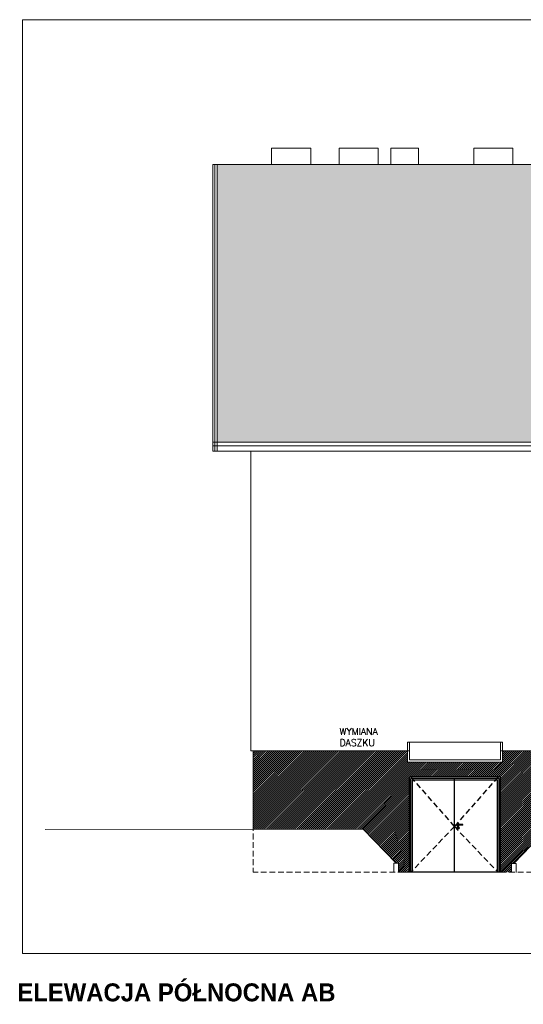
# Model space of a CAD drawing. Header units: millimetres. Extents: x -82287 to 177822, y -399756 to 0.
# Tile 58 of 228: x 75404 to 76525, y -241890 to -239700. Entities that reach past the tile are written whole.
import ezdxf
from ezdxf.enums import TextEntityAlignment as Align

# ---------------------------------------------------------------- set-up
doc = ezdxf.new("R2010")
doc.units = ezdxf.units.MM
doc.header["$MEASUREMENT"] = 0
for name, pattern in [('SUŁOSZOWA - PB 21 03$0$CENTER', [0.6, 0.375, -0.075, 0.075, -0.075]), ('SUŁOSZOWA - PB 21 03$0$DASHED', [19.05, 12.7, -6.35]), ('SUŁOSZOWA - PB 21 03$0$HIDDEN', [9.525, 6.35, -3.175])]:
    doc.linetypes.add(name, pattern=pattern)
doc.layers.add('FL_XREF', color=252, linetype='Continuous')
for name, color, linetype, lineweight in [('SUŁOSZOWA - PB 21 03$0$! opisy okien elewacja', 251, 'Continuous', 0), ('SUŁOSZOWA - PB 21 03$0$!! 0_ Istn-sciany', 251, 'Continuous', 0), ('SUŁOSZOWA - PB 21 03$0$!! 0_ Opis', 251, 'Continuous', 0), ('SUŁOSZOWA - PB 21 03$0$!! 0_ WIDOK ELEWACJA', 251, 'Continuous', 0), ('SUŁOSZOWA - PB 21 03$0$!! 0_Istn-cienka', 251, 'Continuous', 0), ('SUŁOSZOWA - PB 21 03$0$!! 0_Istn-drzwi', 251, 'Continuous', 0), ('SUŁOSZOWA - PB 21 03$0$!! 0_Opis_pom', 251, 'Continuous', 0), ('SUŁOSZOWA - PB 21 03$0$!! 1_Hatch dach', 251, 'Continuous', 0), ('SUŁOSZOWA - PB 21 03$0$!! 1_OPIS POM NOWE', 251, 'Continuous', 0), ('SUŁOSZOWA - PB 21 03$0$!! 2_ELEWACJA COKÓŁ', 251, 'Continuous', 0)]:
    doc.layers.add(name, color=color, linetype=linetype, lineweight=lineweight)
doc.styles.add('SUŁOSZOWA - PB 21 03$0$ARIAL', font='tahoma.ttf')
doc.styles.add('SUŁOSZOWA - PB 21 03$0$STYLE10', font='arialbd.ttf')
doc.styles.add('SUŁOSZOWA - PB 21 03$0$TXT', font='simplex.shx')

# ---------------------------------------------------------------- blocks, each defined once
blk = doc.blocks.new('SUŁOSZOWA - PB 21 03')
at = {"layer": 'SUŁOSZOWA - PB 21 03$0$!! 1_Hatch dach', "true_color": 0x990000}
h = blk.add_hatch(dxfattribs=at)
h.set_pattern_fill('AR-B88', color=14, scale=0.1, angle=180)
h.set_pattern_definition([(180, (0, 0), (-2e-15, -20.32), []), (270, (0, 0), (10.16, -20.32), [20.32, -20.32])])
h.paths.add_polyline_path([(79303.25991, -240678.10128), (79303.25991, -240692.3069), (82067.25991, -240692.3069), (82067.25991, -240075.35053), (75781.25991, -240075.35053), (75781.25991, -240692.3069), (77951.25991, -240692.3069), (77951.25991, -240956.71813), (78244.25991, -240956.71813), (78244.25991, -240712.9393), (78174.25991, -240712.9393), (78174.25991, -240700.9507), (78159.25991, -240700.9507), (78159.25991, -240678.10128), (78731.25991, -240174.74128)])
h.paths.add_polyline_path([(79511.5687, -240357.88689), (79646.87991, -240472.3322), (79630.73536, -240491.42025), (79392.40203, -240491.42025), (79376.25749, -240472.3322)], flags=16)
h.paths.add_polyline_path([(79511.5687, -240390.62989), (79630.73536, -240491.42025), (79392.40203, -240491.42025)], flags=0)
h.paths.add_polyline_path([(79511.5687, -240394.55905), (79622.54287, -240488.42025), (79400.59453, -240488.42025)], flags=0)
h.paths.add_polyline_path([(79795.42415, -240472.3322), (79930.73536, -240357.88689), (80066.04658, -240472.3322), (80049.90203, -240491.42025), (79811.5687, -240491.42025)], flags=16)
h.paths.add_polyline_path([(79811.5687, -240491.42025), (79930.73536, -240390.62989), (80049.90203, -240491.42025)], flags=0)
h.paths.add_polyline_path([(79819.7612, -240488.42025), (79930.73536, -240394.55905), (80041.70953, -240488.42025)], flags=0)
h.paths.add_polyline_path([(80214.59082, -240472.3322), (80349.90203, -240357.88689), (80485.21324, -240472.3322), (80469.0687, -240491.42025), (80230.73536, -240491.42025)], flags=16)
h.paths.add_polyline_path([(80230.73536, -240491.42025), (80349.90203, -240390.62989), (80469.0687, -240491.42025)], flags=0)
h.paths.add_polyline_path([(80238.92786, -240488.42025), (80349.90203, -240394.55905), (80460.8762, -240488.42025)], flags=0)
h.paths.add_polyline_path([(78086.26233, -240472.3322), (78070.11779, -240491.42025), (77831.78445, -240491.42025), (77815.63991, -240472.3322), (77950.95112, -240357.88689)], flags=16)
h.paths.add_polyline_path([(78070.11779, -240491.42025), (77831.78445, -240491.42025), (77950.95112, -240390.62989)], flags=0)
h.paths.add_polyline_path([(78061.92529, -240488.42025), (77839.97695, -240488.42025), (77950.95112, -240394.55905)], flags=0)
h.paths.add_polyline_path([(80790.64743, -240472.3322), (80925.95864, -240357.88689), (81061.26985, -240472.3322), (81045.1253, -240491.42025), (81035.1253, -240491.42025), (81035.1253, -240630.79109), (80816.79197, -240630.79109), (80816.79197, -240491.42025), (80806.79197, -240491.42025)], flags=16)
h.paths.add_polyline_path([(80840.95864, -240501.79109), (81010.95864, -240501.79109), (81010.95864, -240620.79109), (80840.95864, -240620.79109)], flags=0)
h.paths.add_polyline_path([(80847.95864, -240508.79109), (80923.45864, -240508.79109), (80923.45864, -240613.79109), (80847.95864, -240613.79109)], flags=0)
h.paths.add_polyline_path([(80849.95864, -240510.25065), (80850.69918, -240510.79109), (80884.98959, -240510.79109), (80885.70864, -240508.79109), (80886.42769, -240510.79109), (80921.26817, -240510.79109), (80921.26817, -240607.69839), (80922.73959, -240611.79109), (80850.80561, -240611.79109), (80847.95864, -240613.79109), (80849.95864, -240608.22818)], flags=0)
h.paths.add_polyline_path([(77667.09567, -240472.3322), (77650.95112, -240491.42025), (77412.61779, -240491.42025), (77396.47324, -240472.3322), (77531.78445, -240357.88689)], flags=16)
h.paths.add_polyline_path([(80928.45864, -240508.79109), (81003.95864, -240508.79109), (81003.95864, -240613.79109), (80928.45864, -240613.79109)], flags=0)
h.paths.add_polyline_path([(80930.64911, -240510.79109), (80965.48959, -240510.79109), (80966.20864, -240508.79109), (80966.92769, -240510.79109), (81001.21809, -240510.79109), (81001.95864, -240510.25065), (81001.95864, -240608.22818), (81003.95864, -240613.79109), (81001.11167, -240611.79109), (80929.17769, -240611.79109), (80930.64911, -240607.69839)], flags=0)
h.paths.add_polyline_path([(77650.95112, -240491.42025), (77412.61779, -240491.42025), (77531.78445, -240390.62989)], flags=0)
h.paths.add_polyline_path([(77642.75862, -240488.42025), (77420.81029, -240488.42025), (77531.78445, -240394.55905)], flags=0)
h.paths.add_polyline_path([(81090.64743, -240472.3322), (81225.95864, -240357.88689), (81361.26985, -240472.3322), (81345.1253, -240491.42025), (81335.1253, -240491.42025), (81335.1253, -240630.79109), (81116.79197, -240630.79109), (81116.79197, -240491.42025), (81106.79197, -240491.42025)], flags=16)
h.paths.add_polyline_path([(81140.95864, -240501.79109), (81310.95864, -240501.79109), (81310.95864, -240620.79109), (81140.95864, -240620.79109)], flags=0)
h.paths.add_polyline_path([(81147.95864, -240508.79109), (81223.45864, -240508.79109), (81223.45864, -240613.79109), (81147.95864, -240613.79109)], flags=0)
h.paths.add_polyline_path([(81149.95864, -240510.25065), (81150.69918, -240510.79109), (81184.98959, -240510.79109), (81185.70864, -240508.79109), (81186.42769, -240510.79109), (81221.26817, -240510.79109), (81221.26817, -240607.69839), (81222.73959, -240611.79109), (81150.80561, -240611.79109), (81147.95864, -240613.79109), (81149.95864, -240608.22818)], flags=0)
h.paths.add_polyline_path([(81228.45864, -240508.79109), (81303.95864, -240508.79109), (81303.95864, -240613.79109), (81228.45864, -240613.79109)], flags=0)
h.paths.add_polyline_path([(81230.64911, -240510.79109), (81265.48959, -240510.79109), (81266.20864, -240508.79109), (81266.92769, -240510.79109), (81301.21809, -240510.79109), (81301.95864, -240510.25065), (81301.95864, -240608.22818), (81303.95864, -240613.79109), (81301.11167, -240611.79109), (81229.17769, -240611.79109), (81230.64911, -240607.69839)], flags=0)
h.paths.add_polyline_path([(77247.929, -240472.3322), (77231.78445, -240491.42025), (76993.45112, -240491.42025), (76977.30658, -240472.3322), (77112.61779, -240357.88689)], flags=16)
h.paths.add_polyline_path([(77231.78445, -240491.42025), (76993.45112, -240491.42025), (77112.61779, -240390.62989)], flags=0)
h.paths.add_polyline_path([(77223.59196, -240488.42025), (77001.64362, -240488.42025), (77112.61779, -240394.55905)], flags=0)
h.paths.add_polyline_path([(81390.64743, -240472.3322), (81525.95864, -240357.88689), (81661.26985, -240472.3322), (81645.1253, -240491.42025), (81635.1253, -240491.42025), (81635.1253, -240630.79109), (81416.79197, -240630.79109), (81416.79197, -240491.42025), (81406.79197, -240491.42025)], flags=16)
h.paths.add_polyline_path([(81440.95864, -240501.79109), (81610.95864, -240501.79109), (81610.95864, -240620.79109), (81440.95864, -240620.79109)], flags=0)
h.paths.add_polyline_path([(81447.95864, -240508.79109), (81523.45864, -240508.79109), (81523.45864, -240613.79109), (81447.95864, -240613.79109)], flags=0)
h.paths.add_polyline_path([(81449.95864, -240510.25065), (81450.69918, -240510.79109), (81484.98959, -240510.79109), (81485.70864, -240508.79109), (81486.42769, -240510.79109), (81521.26817, -240510.79109), (81521.26817, -240607.69839), (81522.73959, -240611.79109), (81450.80561, -240611.79109), (81447.95864, -240613.79109), (81449.95864, -240608.22818)], flags=0)
h.paths.add_polyline_path([(81528.45864, -240508.79109), (81603.95864, -240508.79109), (81603.95864, -240613.79109), (81528.45864, -240613.79109)], flags=0)
h.paths.add_polyline_path([(81530.64911, -240510.79109), (81565.48959, -240510.79109), (81566.20864, -240508.79109), (81566.92769, -240510.79109), (81601.21809, -240510.79109), (81601.95864, -240510.25065), (81601.95864, -240608.22818), (81603.95864, -240613.79109), (81601.11167, -240611.79109), (81529.17769, -240611.79109), (81530.64911, -240607.69839)], flags=0)
h.paths.add_polyline_path([(81699.9487, -240472.3322), (81835.25991, -240357.88689), (81970.57112, -240472.3322), (81954.42658, -240491.42025), (81944.42658, -240491.42025), (81944.42658, -240630.79109), (81726.09324, -240630.79109), (81726.09324, -240491.42025), (81716.09324, -240491.42025)], flags=16)
h.paths.add_polyline_path([(81750.25991, -240501.79109), (81920.25991, -240501.79109), (81920.25991, -240620.79109), (81750.25991, -240620.79109)], flags=0)
h.paths.add_polyline_path([(81757.25991, -240508.79109), (81832.75991, -240508.79109), (81832.75991, -240613.79109), (81757.25991, -240613.79109)], flags=0)
h.paths.add_polyline_path([(81759.25991, -240510.25065), (81760.00045, -240510.79109), (81794.29086, -240510.79109), (81795.00991, -240508.79109), (81795.72896, -240510.79109), (81830.56944, -240510.79109), (81830.56944, -240607.69839), (81832.04086, -240611.79109), (81760.10688, -240611.79109), (81757.25991, -240613.79109), (81759.25991, -240608.22818)], flags=0)
h.paths.add_polyline_path([(81837.75991, -240508.79109), (81913.25991, -240508.79109), (81913.25991, -240613.79109), (81837.75991, -240613.79109)], flags=0)
h.paths.add_polyline_path([(81839.95038, -240510.79109), (81874.79086, -240510.79109), (81875.50991, -240508.79109), (81876.22896, -240510.79109), (81910.51937, -240510.79109), (81911.25991, -240510.25065), (81911.25991, -240608.22818), (81913.25991, -240613.79109), (81910.41294, -240611.79109), (81838.47896, -240611.79109), (81839.95038, -240607.69839)], flags=0)
h.paths.add_polyline_path([(81829.08766, -240610.63146), (81881.11147, -240610.63146), (81881.11147, -240603.13146), (81829.08766, -240603.13146)], flags=8)
h.paths.add_polyline_path([(81519.78639, -240610.63146), (81571.8102, -240610.63146), (81571.8102, -240603.13146), (81519.78639, -240603.13146)], flags=8)
h.paths.add_polyline_path([(81219.78639, -240610.63146), (81271.8102, -240610.63146), (81271.8102, -240603.13146), (81219.78639, -240603.13146)], flags=8)
h.paths.add_polyline_path([(80919.78639, -240610.63146), (80971.8102, -240610.63146), (80971.8102, -240603.13146), (80919.78639, -240603.13146)], flags=8)
at = {"layer": 'SUŁOSZOWA - PB 21 03$0$!! 2_ELEWACJA COKÓŁ'}
h = blk.add_hatch(dxfattribs=at)
h.set_pattern_fill('ANSI31', color=250, angle=180)
h.set_pattern_definition([(225, (130878.9713, -432804.3552), (2.24506403, -2.24506403), [])])
h.paths.add_polyline_path([(76411.2647, -241649.35053), (76414.72686, -241649.35053), (76436.2647, -241649.35053), (76436.2647, -241629.85053), (76441.2647, -241629.85053), (76516.8108, -241551.37606), (77676.75331, -241545.73432), (77676.75331, -241379.35053), (76416.25991, -241379.35053), (76416.25991, -241404.35053), (76204.25991, -241404.35053), (76204.25991, -241379.35053), (75861.25991, -241379.35053), (75861.25991, -241544.35053), (75861.25991, -241553.73584), (76106.04468, -241553.29728), (76179.25991, -241629.35053), (76184.25991, -241629.35053), (76184.25991, -241649.35053), (76209.25991, -241649.35053), (76209.25991, -241437.35053), (76404.26307, -241437.35053), (76411.2647, -241437.35053)])
h.paths.add_polyline_path([(76744.25991, -241517.35053), (76742.25991, -241517.35053), (76742.25991, -241519.35053), (76516.25991, -241519.35053), (76516.25991, -241517.35053), (76514.25991, -241517.35053), (76514.25991, -241427.35053), (76629.25991, -241427.35053), (76744.25991, -241427.35053)], flags=16)
h.paths.add_polyline_path([(76742.25991, -241515.35053), (76631.25991, -241515.35053), (76631.25991, -241429.35053), (76742.25991, -241429.35053)], flags=0)
h.paths.add_polyline_path([(77114.25991, -241427.35053), (77229.25991, -241427.35053), (77344.25991, -241427.35053), (77344.25991, -241517.35053), (77342.25991, -241517.35053), (77342.25991, -241519.35053), (77116.25991, -241519.35053), (77116.25991, -241517.35053), (77114.25991, -241517.35053)], flags=16)
h.paths.add_polyline_path([(76737.25991, -241510.35053), (76636.25991, -241510.35053), (76636.25991, -241434.35053), (76737.25991, -241434.35053)], flags=0)
h.paths.add_polyline_path([(76737.25991, -241472.35053), (76735.25991, -241473.10301), (76735.25991, -241507.34063), (76735.93096, -241508.35053), (76641.5757, -241508.35053), (76636.25991, -241510.35053), (76638.25991, -241507.34063), (76638.25991, -241435.10301), (76641.5757, -241436.35053), (76685.43096, -241436.35053), (76686.75991, -241434.35053), (76688.08886, -241436.35053), (76735.25991, -241436.35053), (76735.25991, -241471.59806)], flags=0)
h.paths.add_polyline_path([(77116.25991, -241429.35053), (77227.25991, -241429.35053), (77227.25991, -241515.35053), (77116.25991, -241515.35053)], flags=0)
h.paths.add_polyline_path([(77121.25991, -241434.35053), (77222.25991, -241434.35053), (77222.25991, -241510.35053), (77121.25991, -241510.35053)], flags=0)
h.paths.add_polyline_path([(77123.25991, -241435.10301), (77126.5757, -241436.35053), (77170.43096, -241436.35053), (77171.75991, -241434.35053), (77173.08886, -241436.35053), (77220.25991, -241436.35053), (77220.25991, -241471.59806), (77222.25991, -241472.35053), (77220.25991, -241473.10301), (77220.25991, -241507.34063), (77220.93096, -241508.35053), (77126.5757, -241508.35053), (77121.25991, -241510.35053), (77123.25991, -241507.34063)], flags=0)
h.paths.add_polyline_path([(76627.25991, -241515.35053), (76516.25991, -241515.35053), (76516.25991, -241429.35053), (76627.25991, -241429.35053)], flags=0)
h.paths.add_polyline_path([(76622.25991, -241510.35053), (76521.25991, -241510.35053), (76521.25991, -241434.35053), (76622.25991, -241434.35053)], flags=0)
h.paths.add_polyline_path([(76622.25991, -241472.35053), (76620.25991, -241473.10301), (76620.25991, -241507.34063), (76620.93096, -241508.35053), (76526.5757, -241508.35053), (76521.25991, -241510.35053), (76523.25991, -241507.34063), (76523.25991, -241435.10301), (76526.5757, -241436.35053), (76570.43096, -241436.35053), (76571.75991, -241434.35053), (76573.08886, -241436.35053), (76620.25991, -241436.35053), (76620.25991, -241471.59806)], flags=0)
h.paths.add_polyline_path([(77231.25991, -241429.35053), (77342.25991, -241429.35053), (77342.25991, -241515.35053), (77231.25991, -241515.35053)], flags=0)
h.paths.add_polyline_path([(77236.25991, -241434.35053), (77337.25991, -241434.35053), (77337.25991, -241510.35053), (77236.25991, -241510.35053)], flags=0)
h.paths.add_polyline_path([(77238.25991, -241435.10301), (77241.5757, -241436.35053), (77285.43096, -241436.35053), (77286.75991, -241434.35053), (77288.08886, -241436.35053), (77335.25991, -241436.35053), (77335.25991, -241471.59806), (77337.25991, -241472.35053), (77335.25991, -241473.10301), (77335.25991, -241507.34063), (77335.93096, -241508.35053), (77241.5757, -241508.35053), (77236.25991, -241510.35053), (77238.25991, -241507.34063)], flags=0)
h.paths.add_polyline_path([(77414.25991, -241427.35053), (77529.25991, -241427.35053), (77644.25991, -241427.35053), (77644.25991, -241517.35053), (77642.25991, -241517.35053), (77642.25991, -241519.35053), (77416.25991, -241519.35053), (77416.25991, -241517.35053), (77414.25991, -241517.35053)], flags=16)
h.paths.add_polyline_path([(77416.25991, -241429.35053), (77527.25991, -241429.35053), (77527.25991, -241515.35053), (77416.25991, -241515.35053)], flags=0)
h.paths.add_polyline_path([(77421.25991, -241434.35053), (77522.25991, -241434.35053), (77522.25991, -241510.35053), (77421.25991, -241510.35053)], flags=0)
h.paths.add_polyline_path([(77426.5757, -241436.35053), (77470.43096, -241436.35053), (77471.75991, -241434.35053), (77473.08886, -241436.35053), (77520.25991, -241436.35053), (77520.25991, -241471.59806), (77522.25991, -241472.35053), (77520.25991, -241473.10301), (77520.25991, -241507.34063), (77520.93096, -241508.35053), (77426.5757, -241508.35053), (77421.25991, -241510.35053), (77423.25991, -241507.34063), (77423.25991, -241435.10301)], flags=0)
h.paths.add_polyline_path([(77531.25991, -241429.35053), (77642.25991, -241429.35053), (77642.25991, -241515.35053), (77531.25991, -241515.35053)], flags=0)
h.paths.add_polyline_path([(77536.25991, -241434.35053), (77637.25991, -241434.35053), (77637.25991, -241510.35053), (77536.25991, -241510.35053)], flags=0)
h.paths.add_polyline_path([(77541.5757, -241436.35053), (77585.43096, -241436.35053), (77586.75991, -241434.35053), (77588.08886, -241436.35053), (77635.25991, -241436.35053), (77635.25991, -241471.59806), (77637.25991, -241472.35053), (77635.25991, -241473.10301), (77635.25991, -241507.34063), (77635.93096, -241508.35053), (77541.5757, -241508.35053), (77536.25991, -241510.35053), (77538.25991, -241507.34063), (77538.25991, -241435.10301)], flags=0)
h.paths.add_polyline_path([(77560.08766, -241507.1909), (77609.25433, -241507.1909), (77609.25433, -241499.6909), (77560.08766, -241499.6909)], flags=8)
h.paths.add_polyline_path([(77445.08766, -241507.1909), (77494.25433, -241507.1909), (77494.25433, -241499.6909), (77445.08766, -241499.6909)], flags=8)
h.paths.add_polyline_path([(77260.08766, -241507.1909), (77309.25433, -241507.1909), (77309.25433, -241499.6909), (77260.08766, -241499.6909)], flags=8)
h.paths.add_polyline_path([(77145.08766, -241507.1909), (77194.25433, -241507.1909), (77194.25433, -241499.6909), (77145.08766, -241499.6909)], flags=8)
h.paths.add_polyline_path([(76660.08766, -241507.1909), (76709.25433, -241507.1909), (76709.25433, -241499.6909), (76660.08766, -241499.6909)], flags=8)
h.paths.add_polyline_path([(76545.08766, -241507.1909), (76594.25433, -241507.1909), (76594.25433, -241499.6909), (76545.08766, -241499.6909)], flags=8)
for p, q in [((76209.25991, -241649.35053), (76209.25991, -241437.35053)), ((76411.2647, -241437.35053), (76209.25991, -241437.35053)), ((76404.26307, -241437.35053), (76209.25991, -241437.35053)), ((76308.90991, -241440.55053), (76212.35991, -241440.55053)), ((76212.35991, -241648.85053), (76212.35991, -241440.55053)), ((76308.90991, -241648.85053), (76308.90991, -241440.55053)), ((76309.2147, -241441.75053), (76308.90991, -241441.75053)), ((76408.1647, -241440.55053), (76309.2147, -241440.55053)), ((76309.2147, -241648.85053), (76309.2147, -241440.55053)), ((76408.1647, -241648.85053), (76408.1647, -241440.55053)), ((76411.2647, -241649.35053), (76411.2647, -241437.35053)), ((76212.35991, -241443.95053), (76209.25991, -241443.95053)), ((76210.15991, -241465.00053), (76210.15991, -241455.50053)), ((76210.15991, -241455.50053), (76212.15991, -241455.50053)), ((76210.15991, -241458.00053), (76212.15991, -241458.00053)), ((76210.15991, -241458.10053), (76212.15991, -241458.10053)), ((76210.15991, -241462.40053), (76212.15991, -241462.40053)), ((76210.15991, -241462.50053), (76212.15991, -241462.50053)), ((76212.15991, -241465.00053), (76212.15991, -241455.50053)), ((76411.2647, -241443.95053), (76408.1647, -241443.95053)), ((76408.3647, -241465.00053), (76408.3647, -241455.50053)), ((76410.3647, -241455.50053), (76408.3647, -241455.50053)), ((76410.3647, -241458.00053), (76408.3647, -241458.00053)), ((76410.3647, -241458.10053), (76408.3647, -241458.10053)), ((76410.3647, -241462.40053), (76408.3647, -241462.40053)), ((76410.3647, -241462.50053), (76408.3647, -241462.50053)), ((76410.3647, -241465.00053), (76410.3647, -241455.50053)), ((76210.15991, -241465.00053), (76212.15991, -241465.00053)), ((76410.3647, -241465.00053), (76408.3647, -241465.00053)), ((76210.15991, -241550.95053), (76210.15991, -241541.45053)), ((76210.15991, -241541.45053), (76212.15991, -241541.45053)), ((76210.15991, -241543.95053), (76212.15991, -241543.95053)), ((76210.15991, -241544.05053), (76212.15991, -241544.05053)), ((76210.15991, -241548.35053), (76212.15991, -241548.35053)), ((76210.15991, -241548.45053), (76212.15991, -241548.45053)), ((76210.15991, -241550.95053), (76212.15991, -241550.95053)), ((76212.15991, -241550.95053), (76212.15991, -241541.45053)), ((76408.3647, -241550.95053), (76408.3647, -241541.45053)), ((76410.3647, -241541.45053), (76408.3647, -241541.45053)), ((76410.3647, -241543.95053), (76408.3647, -241543.95053)), ((76410.3647, -241544.05053), (76408.3647, -241544.05053)), ((76410.3647, -241548.35053), (76408.3647, -241548.35053)), ((76410.3647, -241548.45053), (76408.3647, -241548.45053)), ((76410.3647, -241550.95053), (76408.3647, -241550.95053)), ((76410.3647, -241550.95053), (76410.3647, -241541.45053)), ((76210.15991, -241634.10053), (76210.15991, -241624.60053)), ((76210.15991, -241624.60053), (76212.15991, -241624.60053)), ((76210.15991, -241627.10053), (76212.15991, -241627.10053)), ((76210.15991, -241627.20053), (76212.15991, -241627.20053)), ((76210.15991, -241631.50053), (76212.15991, -241631.50053)), ((76210.15991, -241631.60053), (76212.15991, -241631.60053)), ((76210.15991, -241634.10053), (76212.15991, -241634.10053)), ((76212.15991, -241634.10053), (76212.15991, -241624.60053)), ((76408.3647, -241634.10053), (76408.3647, -241624.60053)), ((76410.3647, -241624.60053), (76408.3647, -241624.60053)), ((76410.3647, -241627.10053), (76408.3647, -241627.10053)), ((76410.3647, -241627.20053), (76408.3647, -241627.20053)), ((76410.3647, -241631.50053), (76408.3647, -241631.50053)), ((76410.3647, -241631.60053), (76408.3647, -241631.60053)), ((76410.3647, -241634.10053), (76408.3647, -241634.10053)), ((76410.3647, -241634.10053), (76410.3647, -241624.60053)), ((76414.72686, -241649.35053), (76205.14901, -241649.35053)), ((76308.90991, -241648.85053), (76212.35991, -241648.85053)), ((76213.45991, -241649.35053), (76213.45991, -241648.85053)), ((76214.65512, -241649.35053), (76214.65512, -241648.85053)), ((76215.85991, -241649.35053), (76215.85991, -241648.85053)), ((76408.1647, -241648.85053), (76309.2147, -241648.85053)), ((76404.6647, -241649.35053), (76404.6647, -241648.85053)), ((76405.86949, -241649.35053), (76405.86949, -241648.85053)), ((76407.0647, -241649.35053), (76407.0647, -241648.85053))]:
    blk.add_line(p, q)
at = {"linetype": 'SUŁOSZOWA - PB 21 03$0$CENTER', "ltscale": 0.5}
for p, q in [((76211.15991, -241455.50053), (76211.15991, -241464.95053)), ((76409.3647, -241455.50053), (76409.3647, -241464.95053)), ((76211.15991, -241541.45053), (76211.15991, -241550.90053)), ((76409.3647, -241541.45053), (76409.3647, -241550.90053)), ((76211.15991, -241624.60053), (76211.15991, -241634.05053)), ((76409.3647, -241624.60053), (76409.3647, -241634.05053))]:
    blk.add_line(p, q, dxfattribs=at)
at = {"ltscale": 0.2}
for p, q in [((76315.7647, -241543.60053), (76315.7647, -241544.10053)), ((76315.7647, -241543.60053), (76315.8949, -241543.60053)), ((76315.7647, -241544.10053), (76315.8949, -241544.10053)), ((76316.3897, -241550.86826), (76316.3897, -241552.11826)), ((76317.4397, -241550.86826), (76317.4397, -241552.11826))]:
    blk.add_line(p, q, dxfattribs=at)
at = {"linetype": 'SUŁOSZOWA - PB 21 03$0$DASHED'}
for points in [[(76212.09991, -241437.69292), (76308.90991, -241547.52173), (76212.09991, -241649.35053)], [(76405.71991, -241437.69292), (76308.90991, -241547.52173), (76405.71991, -241649.35053)]]:
    blk.add_lwpolyline(points, dxfattribs=at)
for points in [[(76215.85991, -241648.85053), (76215.85991, -241443.95053)], [(76215.85991, -241443.95053), (76404.6647, -241443.95053)], [(76404.6647, -241648.85053), (76404.6647, -241443.95053)]]:
    blk.add_lwpolyline(points)
at = {"ltscale": 0.2}
for centre, radius in [((76316.9147, -241550.96826), 2.8), ((76316.91969, -241550.97272), 1.8)]:
    blk.add_circle(centre, radius, dxfattribs=at)
for centre, radius, start, end in [((76316.9147, -241543.85053), 2.8007, 13.27153457, 346.72846543), ((76316.9147, -241543.85053), 1.25, 42.90378232, 317.09621768), ((76316.9147, -241543.85053), 1.05, 64.69983918, 295.30016082), ((76316.9147, -241550.16826), 0.875, 306.86989765, 233.13010235), ((76316.9147, -241552.11826), 0.525, 180, 270), ((76316.9147, -241552.11826), 0.525, 270, 0), ((76327.3247, -241543.85053), 0.74, 288.92464442, 71.07535558)]:
    blk.add_arc(centre, radius, start, end, dxfattribs=at)
for points in [[(76327.5647, -241543.15053), (76325.0647, -241542.90053), (76318.76906, -241543.15053), (76316.9147, -241542.80053)], [(76327.5647, -241544.55053), (76325.0647, -241544.80053), (76318.76906, -241544.55053), (76316.9147, -241544.90053)]]:
    blk.add_spline(points, degree=3, dxfattribs=at)
at = {"layer": 'SUŁOSZOWA - PB 21 03$0$! opisy okien elewacja'}
for points in [[(82687.95751, -241830.32956), (75348.20682, -241830.32956), (75348.20682, -239752.90582), (82687.95751, -239752.90582)], [(82067.25991, -240075.35053), (75781.25991, -240075.35053), (75781.25991, -240692.3069), (77951.25991, -240692.3069), (77951.25991, -240956.71813), (78244.25991, -240956.71813), (78244.25991, -240712.9393), (78174.25991, -240712.9393), (78174.25991, -240700.9507), (78159.25991, -240700.9507), (78159.25991, -240678.10128), (78731.25991, -240174.74128), (79303.25991, -240678.10128), (79303.25991, -240692.3069), (82067.25991, -240692.3069)]]:
    blk.add_lwpolyline(points, close=True, dxfattribs=at)
at = {"layer": 'SUŁOSZOWA - PB 21 03$0$!! 0_ Istn-sciany'}
for points in [[(76441.2647, -241629.85053), (76516.8108, -241551.37606)], [(76106.04468, -241553.29728), (75398.71182, -241554.56454)], [(76179.25991, -241629.35053), (76106.00163, -241553.25257)], [(76184.25991, -241649.35053), (76184.25991, -241629.35053), (76174.25991, -241629.35053), (76174.25991, -241649.35053)], [(76436.2647, -241649.85053), (76436.2647, -241629.85053), (76446.2647, -241629.85053), (76446.2647, -241649.85053)], [(76184.25991, -241649.35053), (76354.25991, -241649.35053)]]:
    blk.add_lwpolyline(points, dxfattribs=at)
at = {"layer": 'SUŁOSZOWA - PB 21 03$0$!! 0_ WIDOK ELEWACJA'}
for points in [[(75902.25991, -240038.35053), (75989.25991, -240038.35053), (75989.25991, -240075.35053), (75902.25991, -240075.35053)], [(76052.25991, -240038.35053), (76139.25991, -240038.35053), (76139.25991, -240075.35053), (76052.25991, -240075.35053)], [(76167.25991, -240038.35053), (76229.25991, -240038.35053), (76229.25991, -240075.35053), (76167.25991, -240075.35053)], [(76352.25991, -240038.35053), (76439.25991, -240038.35053), (76439.25991, -240075.35053), (76352.25991, -240075.35053)]]:
    blk.add_lwpolyline(points, close=True, dxfattribs=at)
for points in [[(75771.25991, -240075.35053), (75771.25991, -240712.9393)], [(82077.25991, -240075.35053), (75771.25991, -240075.35053)], [(75776.25991, -240075.35053), (75776.25991, -240712.9393)], [(75781.25991, -240075.35053), (75781.25991, -240712.9393)], [(77951.25991, -240692.3069), (75771.25991, -240692.3069)], [(77951.25991, -240700.9507), (75771.25991, -240700.9507)], [(77916.67125, -240712.9393), (75771.25991, -240712.9393)], [(75856.25991, -240712.9393), (75856.25991, -241379.35053)], [(76209.25991, -241379.35053), (75856.25991, -241379.35053)], [(75856.25991, -241379.35053), (75861.25991, -241379.35053)], [(75861.25991, -241379.35053), (75861.25991, -241544.35053)], [(77691.75331, -241379.35053), (76411.25991, -241379.35053)]]:
    blk.add_lwpolyline(points, dxfattribs=at)
at = {"layer": 'SUŁOSZOWA - PB 21 03$0$!! 0_Istn-cienka'}
for points in [[(76204.25991, -241404.35053), (76416.25991, -241404.35053), (76416.25991, -241360.26952), (76204.25991, -241360.26952)], [(76209.25991, -241399.35053), (76411.25991, -241399.35053), (76411.25991, -241360.26952), (76209.25991, -241360.26952)]]:
    blk.add_lwpolyline(points, close=True, dxfattribs=at)
at = {"layer": 'SUŁOSZOWA - PB 21 03$0$!! 0_Istn-cienka', "linetype": 'SUŁOSZOWA - PB 21 03$0$HIDDEN', "ltscale": 2}
for points in [[(75861.25991, -241544.35053), (75861.25991, -241649.35053)], [(81987.25991, -241649.35053), (75861.25991, -241649.35053)]]:
    blk.add_lwpolyline(points, dxfattribs=at)
at = {"layer": 'SUŁOSZOWA - PB 21 03$0$!! 0_ Opis', "style": 'SUŁOSZOWA - PB 21 03$0$STYLE10', "width": 0.95}
blk.add_text('ELEWACJA PÓŁNOCNA AB', height=40, dxfattribs=at).set_placement((75336.66006, -241936.51262))
at = {"layer": 'SUŁOSZOWA - PB 21 03$0$!! 0_Istn-drzwi', "insert": (76053.53749, -241328.48994), "char_height": 15, "attachment_point": 1, "style": 'SUŁOSZOWA - PB 21 03$0$TXT'}
blk.add_mtext_dynamic_manual_height_columns('WYMIANA DASZKU', width=81.7831525, gutter_width=75, heights=[0], dxfattribs=at)
at = {"layer": 'SUŁOSZOWA - PB 21 03$0$!! 0_Opis_pom', "ltscale": 0.7, "style": 'SUŁOSZOWA - PB 21 03$0$ARIAL'}
for tag, p in [('B0,19', (52679.2094, -194257.55204)), ('B2,14', (73874.0461, -194402.0887)), ('B2,12', (73342.49259, -194413.89249)), ('A1,16', (59129.54925, -194448.08429)), ('B1,19', (59914.81903, -194448.15658)), ('B1,21', (60405.50261, -194427.18207)), ('B2,11', (73069.01144, -194438.89383)), ('B2,16', (75195.07765, -194441.83446)), ('B0,15', (51514.15008, -194461.8073)), ('A1,1', (58808.06672, -194460.94161)), ('B1/17', (59524.53699, -194450.37428)), ('1,22', (60947.33929, -194456.1144)), ('1,23', (61575.22173, -194450.37428)), ('B2,19.1', (76701.67035, -194466.03695)), ('B3,7', (87459.81312, -194465.07097)), ('B3,3', (88235.73906, -194465.79732)), ('B0,18', (52071.43815, -194478.40179)), ('B1,18', (59715.51745, -194473.87108)), ('B1,20', (60198.53687, -194490.17374)), ('B2,10', (72728.63362, -194489.37283)), ('B2,15', (74566.38885, -194487.81114)), ('B2,17', (75506.7465, -194471.3759)), ('B3,6', (86826.65132, -194483.15512)), ('B3,8', (90006.66539, -194478.47972)), ('A0,6', (49094.40602, -194505.72387)), ('A2,5', (72452.45009, -194505.90583)), ('B2,13', (73649.91716, -194500.01242)), ('A0,5', (49399.71914, -194533.19455)), ('A0,4', (49692.81919, -194517.93289)), ('A0,3', (49906.53818, -194524.03766)), ('B0,20', (53125.45224, -194527.8835)), ('B0,21', (53847.26622, -194535.08002)), ('B0,22', (54187.56644, -194519.04308)), ('A1,6', (58565.96262, -194514.50753)), ('B1,1', (61908.24378, -194515.48656)), ('B1,3', (62229.35503, -194604.49851)), ('B2,18', (75922.43604, -194612.23635)), ('B2,19', (77152.69039, -194617.53776)), ('A3,4', (85509.27934, -194642.47136)), ('B0,24B', (54824.42896, -194684.26784)), ('B0,13', (50367.63944, -194706.5583)), ('B0,16', (51457.40872, -194704.43091)), ('B0,17', (51897.58569, -194706.77195)), ('B1,4', (63476.45184, -194691.11207)), ('A2,4', (71695.75649, -194707.44268)), ('A1,5', (58149.22649, -194724.80163)), ('A2.1', (72371.45884, -194731.56251)), ('B0,23', (54542.05776, -194742.93939)), ('A1,2', (58744.42262, -194746.622)), ('B1,2D', (60756.29674, -194750.92727)), ('B0,14', (50962.60809, -194789.06568)), ('A1,15', (59129.54925, -194780.73348)), ('B1,4', (63483.03852, -194791.04365)), ('A3.1', (86079.08704, -194786.62422)), ('A0,2', (49295.91259, -194810.95246)), ('B1,2B', (62374.83512, -194841.86715)), ('B2.7', (74548.27897, -194836.12781)), ('B3,2', (89035.72921, -194837.99287)), ('B0,7', (52851.95551, -194845.56115)), ('B1,2A', (61803.35407, -194869.27513)), ('B0,8', (51561.38742, -194890.27848)), ('A1,3', (58810.05243, -195008.83917)), ('A3.2', (86016.50296, -195004.88875)), ('A0,1', (49914.27925, -195025.82804)), ('A0,10', (49695.87246, -195042.9259)), ('B0,17', (51225.06492, -195049.74007)), ('A0,7', (49042.50308, -195082.6056)), ('B0,6', (52110.41055, -195069.39267)), ('B1,8', (61403.63433, -195071.25189)), ('A2.2', (72371.45884, -195070.78713)), ('B2.2', (74976.1855, -195068.47988)), ('B3,11', (88623.94853, -195099.23575)), ('B3,4', (87612.56208, -195132.78192)), ('B3,5', (86839.47632, -195174.05241)), ('B0,12', (50313.60595, -195207.52936)), ('B0,11', (50726.178, -195219.06638)), ('B1,6', (63686.26823, -195231.3997)), ('B3,10', (89778.42161, -195220.68871)), ('B0,24A', (54359.17011, -195245.97867)), ('A1,4', (58093.66276, -195250.96213)), ('A0,11', (49643.96951, -195271.84772)), ('B0,10', (51476.34179, -195259.44699)), ('B3,9', (90479.74099, -195260.18621)), ('A0,8', (49042.50308, -195293.21363)), ('B0,9', (51798.4912, -195291.17482)), ('B1,14', (59332.54805, -195280.73534)), ('B2,21', (75970.16114, -195290.81005)), ('B0,3', (52068.59538, -195319.60465)), ('B1,13', (60186.62513, -195314.46953)), ('B1,10', (60892.94126, -195319.45825)), ('B1,5', (63419.22943, -195317.21026)), ('A2.3', (71832.37045, -195318.78232)), ('B2,9', (73175.51251, -195317.21162)), ('B2,4', (74493.5947, -195318.7733)), ('B2,3', (74674.2815, -195319.28036)), ('A3,3', (85569.83931, -195318.78232)), ('B1,9', (61058.12383, -195344.48743)), ('B2,8', (73894.209, -195338.18956)), ('B2,20', (77211.021, -195343.82367)), ('B3,1', (88723.65615, -195329.98594)), ('B0,2', (52227.2348, -195357.98297)), ('B2.1', (75304.74121, -195348.36327)), ('B1,2C', (61827.40698, -195369.02625)), ('B1,7', (62134.52151, -195372.05069)), ('B0,1', (53061.17304, -195403.85659)), ('A0,9', (49001.50444, -195413.15723)), ('A0,12', (49689.76592, -195485.50737)), ('B0,4', (52224.78303, -195500.96352)), ('B1,11', (61050.00078, -195512.89565)), ('B2,5', (74686.48999, -195507.24036)), ('B0,5', (52066.14362, -195556.83806)), ('B1,12', (60864.00751, -195544.00738)), ('B2,6', (74499.29165, -195549.55175)), ('C2,2', (74812.78942, -195865.8959)), ('C1,3', (61091.58871, -195973.27844)), ('C0,2A', (52278.30875, -196050.48297)), ('C0,1', (52808.36775, -196132.34208)), ('C1,2', (61690.27405, -196439.72387)), ('C1,1', (62060.59754, -196465.28533)), ('C3,1', (88979.71614, -196545.67785)), ('C0,2B', (53028.88223, -196668.8019)), ('C1,4', (61008.68123, -196686.32122)), ('C2,1', (75334.65984, -196786.2197)), ('C2,3', (74834.65119, -196933.26657)), ('C1,5', (61062.7252, -196991.42453)), ('C1,10', (62127.38542, -196998.81344)), ('C1,9', (62147.33751, -197289.53424)), ('C1,6', (61131.41824, -197329.69535)), ('C0,3', (52181.98562, -197341.92176)), ('C0,4', (52345.96562, -197596.60561)), ('D1,1', (73931.12245, -197584.03121)), ('D0,18', (60296.49264, -197617.95269)), ('C2,4', (75243.70451, -197663.89)), ('D0,7', (59141.53804, -197722.84718)), ('D0,3', (59562.25866, -197751.14316)), ('D0,17', (60701.16801, -197741.44864)), ('C1,7', (61222.2575, -197737.18052)), ('D1,6', (72757.78643, -197751.22612)), ('D1,4', (73157.19908, -197744.29721)), ('D0,10', (58357.73602, -197820.93991)), ('D0,6', (58741.71849, -197802.61699)), ('D,09', (59195.67196, -197881.51243)), ('C0,5', (52269.72696, -197902.4362)), ('C0,6', (52872.93793, -197917.07354)), ('D0,2', (59943.06082, -197917.06725)), ('D1,3', (73475.28953, -197924.29875)), ('D0,16', (60721.3534, -197935.2949)), ('D0,8', (59058.9008, -197963.64925)), ('D0,5', (59448.52586, -197969.8061)), ('C2,5', (74555.08284, -197988.7886)), ('D1,5', (73291.61607, -197999.29956)), ('D0,4', (59655.02693, -198042.2589)), ('D0,15', (60692.12223, -198127.4643)), ('D0,1', (59931.33074, -198173.12806)), ('D1,2', (73578.07819, -198172.30068)), ('D0,11', (58161.27105, -198211.45823)), ('D0,12', (58250.99458, -198537.17631)), ('D0,13', (58250.99458, -198764.99605)), ('D0,14', (59130.08589, -198795.3373)), ('D1,7', (71854.87376, -198786.88467)), ('D1,8', (71715.35366, -199212.44512))]:
    blk.add_attdef(tag, text='', height=11.968, dxfattribs=at).set_placement(p, align=Align.MIDDLE_CENTER)
at = {"layer": 'SUŁOSZOWA - PB 21 03$0$!! 1_OPIS POM NOWE', "style": 'SUŁOSZOWA - PB 21 03$0$ARIAL'}
for tag, p in [('C1.7A', (61271.6179, -197538.30303)), ('C2.5B', (74970.66097, -197546.70728)), ('C2,5C', (74903.71123, -197659.13664)), ('C2.4', (75374.07862, -197726.11453)), ('D1,2B', (74322.25834, -197791.43247)), ('C1.7C', (61260.26049, -197811.38428)), ('C1.8B', (61588.27341, -197817.62151)), ('C1.8A', (61884.42005, -197818.94854)), ('C1.7B', (61322.12354, -197933.89849)), ('C2,5A', (74943.41937, -197993.49482)), ('E1.2', (62164.78326, -198139.98688)), ('E1.5E', (62692.10372, -198153.27854)), ('D1,2C', (73419.9359, -198156.57844)), ('E2.9', (75361.45041, -198161.88904)), ('E2.7', (76022.45692, -198162.26272)), ('E3.1', (88990.58975, -198158.87886)), ('E1.1', (61330.46191, -198191.9806)), ('E1.5D', (62993.60773, -198185.416)), ('D1,2A', (74280.17915, -198172.30068)), ('E1.5C', (63016.9343, -198246.3437)), ('E1.5B', (63264.15117, -198307.8661)), ('E3.2', (88781.41347, -198385.24275)), ('E1.6', (61022.6264, -198421.00827)), ('E2.2', (74782.75417, -198427.85813)), ('E2.8', (75757.29014, -198437.09188)), ('E2.6', (76531.8031, -198444.40756)), ('E3.4', (89392.22607, -198450.03942)), ('E1.5A', (63049.47589, -198456.39852)), ('E1.5G', (62892.39981, -198586.12622)), ('E1.5F', (62736.15118, -198589.14592)), ('E1,4', (61888.25021, -198652.6996)), ('E2.1', (75803.99631, -198697.05773)), ('E1.5L', (63297.7633, -198733.65678)), ('E1.3', (61058.5992, -198806.28147)), ('E1.5H', (62893.53005, -198830.01758)), ('E2,3', (74778.52304, -198843.9541)), ('E3.3', (89150.95684, -198867.32581)), ('E1.5K', (63266.15427, -198904.67789)), ('E1.5I', (62723.74907, -199005.87002)), ('E2.4', (75135.87669, -199083.20857)), ('E2.5', (76615.04061, -199164.91143)), ('E1.5J', (63204.25187, -199215.697))]:
    blk.add_attdef(tag, text='', height=11.968, dxfattribs=at).set_placement(p, align=Align.MIDDLE_CENTER)

msp = doc.modelspace()

# ---------------------------------------------------------------- block references
at = {"layer": 'FL_XREF'}
msp.add_blockref('SUŁOSZOWA - PB 21 03', (62.3, 52.9), dxfattribs=at)

doc.saveas('drawing.dxf')
